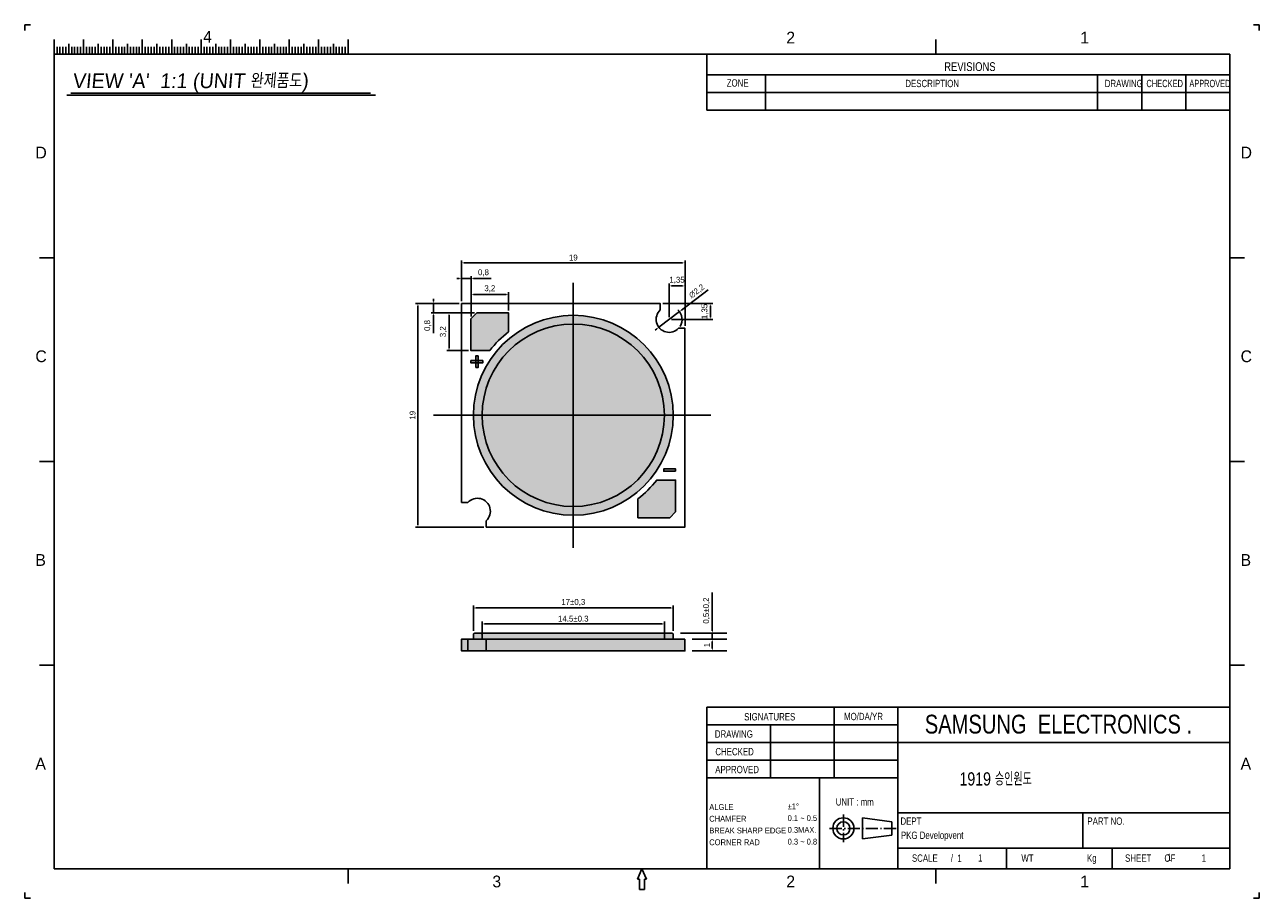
# Model space of a CAD drawing. Extents: x -357 to -252, y -1148 to -1073.
import ezdxf
from ezdxf.lldxf.tags import DXFTag

# ---------------------------------------------------------------- set-up
doc = ezdxf.new("R2010")
doc.units = 0
doc.linetypes.add('_DOTCENTER', pattern=[1.545, 1.03, -0.206, 0.103, -0.206])
doc.layers.get('0').update_dxf_attribs({"linetype": 'CONTINUOUS'})
doc.layers.get('Defpoints').update_dxf_attribs({"linetype": 'CONTINUOUS'})
for name, color, linetype in [('AL', 5, 'CONTINUOUS'), ('DAM', 7, 'CONTINUOUS'), ('Pad', 2, 'CONTINUOUS'), ('PCB', 7, 'CONTINUOUS')]:
    doc.layers.add(name, color=color, linetype=linetype)
doc.styles.get("Standard").update_dxf_attribs({"font": 'fastV', "bigfont": 'KORdansun'})
tags = doc.linetypes.add('CENTER2', pattern=[28.575, 19.05, -3.175, 3.175, -3.175]).pattern_tags.tags
tags[10:11] = [DXFTag(74, 4), DXFTag(75, 0), DXFTag(340, '0'), DXFTag(46, 1.0), DXFTag(50, 0.0), DXFTag(44, 0.0), DXFTag(45, 0.0)]
tags[8:9] = [DXFTag(74, 4), DXFTag(75, 0), DXFTag(340, '0'), DXFTag(46, 1.0), DXFTag(50, 0.0), DXFTag(44, 0.0), DXFTag(45, 0.0)]
tags[6:7] = [DXFTag(74, 4), DXFTag(75, 0), DXFTag(340, '0'), DXFTag(46, 1.0), DXFTag(50, 0.0), DXFTag(44, 0.0), DXFTag(45, 0.0)]
tags[4:5] = [DXFTag(74, 4), DXFTag(75, 0), DXFTag(340, '0'), DXFTag(46, 1.0), DXFTag(50, 0.0), DXFTag(44, 0.0), DXFTag(45, 0.0)]
tags = doc.linetypes.add('DASHED2', pattern=[9.525, 6.35, -3.175]).pattern_tags.tags
tags[6:7] = [DXFTag(74, 4), DXFTag(75, 0), DXFTag(340, '0'), DXFTag(46, 1.0), DXFTag(50, 0.0), DXFTag(44, 0.0), DXFTag(45, 0.0)]
tags[4:5] = [DXFTag(74, 4), DXFTag(75, 0), DXFTag(340, '0'), DXFTag(46, 1.0), DXFTag(50, 0.0), DXFTag(44, 0.0), DXFTag(45, 0.0)]
doc.dimstyles.new('ISO-25', dxfattribs={"dimtxt": 2.5, "dimasz": 2.5, "dimexe": 1.25, "dimexo": 0.625, "dimtad": 1, "dimtxsty": 'Standard', "dimcen": 2.5, "dimadec": 0, "dimazin": 0, "dimtfac": 1, "dimtmove": 0, "dimatfit": 3, "dimfxl": 0, "dimarcsym": 0})

# ---------------------------------------------------------------- blocks, each defined once
blk = doc.blocks.new('*D33')
at = {"lineweight": -2, "transparency": 16777216}
for p, q in [((-320.38, -1097.03), (-324.1, -1097.03)), ((-323.9, -1097.23), (-323.9, -1115.83)), ((-318.28, -1116.03), (-324.1, -1116.03))]:
    blk.add_line(p, q, dxfattribs=at)
at = {"lineweight": 0, "transparency": 16777216}
for points in [[(-323.93, -1097.23), (-323.86, -1097.23), (-323.9, -1097.03)], [(-323.93, -1115.83), (-323.86, -1115.83), (-323.9, -1116.03)]]:
    blk.add_solid(points, dxfattribs=at)
at = {"layer": 'Defpoints', "color": 0, "lineweight": 0, "transparency": 16777216}
for p in [(-320.18, -1097.03), (-323.9, -1116.03), (-318.08, -1116.03)]:
    blk.add_point(p, dxfattribs=at)
at = {"transparency": 16777216, "insert": (-324.35, -1106.53), "char_height": 0.5, "attachment_point": 5, "rotation": 90}
blk.add_mtext('19', dxfattribs=at)
blk = doc.blocks.new('*D34')
at = {"lineweight": -2, "transparency": 16777216}
for p, q in [((-302.53, -1098.18), (-302.53, -1095.34)), ((-302.33, -1095.54), (-301.38, -1095.54)), ((-301.18, -1096.83), (-301.18, -1095.34))]:
    blk.add_line(p, q, dxfattribs=at)
at = {"lineweight": 0, "transparency": 16777216}
for points in [[(-302.33, -1095.5), (-302.33, -1095.57), (-302.53, -1095.54)], [(-301.38, -1095.5), (-301.38, -1095.57), (-301.18, -1095.54)]]:
    blk.add_solid(points, dxfattribs=at)
at = {"layer": 'Defpoints', "color": 0, "lineweight": 0, "transparency": 16777216}
for p in [(-301.18, -1095.54), (-301.18, -1097.03), (-302.53, -1098.38)]:
    blk.add_point(p, dxfattribs=at)
at = {"transparency": 16777216, "insert": (-301.86, -1095.06), "char_height": 0.5, "attachment_point": 5}
blk.add_mtext('1,35', dxfattribs=at)
blk = doc.blocks.new('*D37')
at = {"lineweight": -2, "transparency": 16777216}
for p, q in [((-303.08, -1097.03), (-298.81, -1097.03)), ((-299.01, -1097.23), (-299.01, -1098.18)), ((-302.33, -1098.38), (-298.81, -1098.38))]:
    blk.add_line(p, q, dxfattribs=at)
at = {"lineweight": 0, "transparency": 16777216}
for points in [[(-299.04, -1097.23), (-298.97, -1097.23), (-299.01, -1097.03)], [(-299.04, -1098.18), (-298.97, -1098.18), (-299.01, -1098.38)]]:
    blk.add_solid(points, dxfattribs=at)
at = {"layer": 'Defpoints', "color": 0, "lineweight": 0, "transparency": 16777216}
for p in [(-303.28, -1097.03), (-302.53, -1098.38), (-299.01, -1098.38)]:
    blk.add_point(p, dxfattribs=at)
at = {"transparency": 16777216, "insert": (-299.48, -1097.71), "char_height": 0.5, "attachment_point": 5, "rotation": 90}
blk.add_mtext('1,35', dxfattribs=at)
blk = doc.blocks.new('*D38')
at = {"lineweight": -2, "transparency": 16777216}
for p, q in [((-319.38, -1098.13), (-319.38, -1096.06)), ((-316.18, -1097.63), (-316.18, -1096.06)), ((-319.18, -1096.26), (-316.38, -1096.26))]:
    blk.add_line(p, q, dxfattribs=at)
at = {"lineweight": 0, "transparency": 16777216}
for points in [[(-319.18, -1096.22), (-319.18, -1096.29), (-319.38, -1096.26)], [(-316.38, -1096.22), (-316.38, -1096.29), (-316.18, -1096.26)]]:
    blk.add_solid(points, dxfattribs=at)
at = {"layer": 'Defpoints', "color": 0, "lineweight": 0, "transparency": 16777216}
for p in [(-316.18, -1096.26), (-316.18, -1097.83), (-319.38, -1098.33)]:
    blk.add_point(p, dxfattribs=at)
at = {"transparency": 16777216, "insert": (-317.78, -1095.78), "char_height": 0.5, "attachment_point": 5}
blk.add_mtext('3,2', dxfattribs=at)
blk = doc.blocks.new('*D39')
at = {"lineweight": -2, "transparency": 16777216}
for p, q in [((-319.08, -1097.83), (-321.45, -1097.83)), ((-321.25, -1098.03), (-321.25, -1100.83)), ((-319.58, -1101.03), (-321.45, -1101.03))]:
    blk.add_line(p, q, dxfattribs=at)
at = {"lineweight": 0, "transparency": 16777216}
for points in [[(-321.29, -1098.03), (-321.22, -1098.03), (-321.25, -1097.83)], [(-321.29, -1100.83), (-321.22, -1100.83), (-321.25, -1101.03)]]:
    blk.add_solid(points, dxfattribs=at)
at = {"layer": 'Defpoints', "color": 0, "lineweight": 0, "transparency": 16777216}
for p in [(-318.88, -1097.83), (-321.25, -1101.03), (-319.38, -1101.03)]:
    blk.add_point(p, dxfattribs=at)
at = {"transparency": 16777216, "insert": (-321.73, -1099.43), "char_height": 0.5, "attachment_point": 5, "rotation": 90}
blk.add_mtext('3,2', dxfattribs=at)
blk = doc.blocks.new('*D40')
at = {"lineweight": -2, "transparency": 16777216}
for p, q in [((-320.38, -1094.9), (-320.58, -1094.9)), ((-320.18, -1096.83), (-320.18, -1094.7)), ((-320.18, -1094.9), (-319.38, -1094.9)), ((-319.38, -1097.63), (-319.38, -1094.7)), ((-319.18, -1094.9), (-317.66, -1094.9))]:
    blk.add_line(p, q, dxfattribs=at)
at = {"lineweight": 0, "transparency": 16777216}
for points in [[(-320.38, -1094.86), (-320.38, -1094.93), (-320.18, -1094.9)], [(-319.18, -1094.86), (-319.18, -1094.93), (-319.38, -1094.9)]]:
    blk.add_solid(points, dxfattribs=at)
at = {"layer": 'Defpoints', "color": 0, "lineweight": 0, "transparency": 16777216}
for p in [(-320.18, -1094.9), (-320.18, -1097.03), (-319.38, -1097.83)]:
    blk.add_point(p, dxfattribs=at)
at = {"transparency": 16777216, "insert": (-318.32, -1094.42), "char_height": 0.5, "attachment_point": 5}
blk.add_mtext('0,8', dxfattribs=at)
blk = doc.blocks.new('*D41')
at = {"lineweight": -2, "transparency": 16777216}
for p, q in [((-320.38, -1097.03), (-322.78, -1097.03)), ((-322.58, -1096.83), (-322.58, -1096.63)), ((-322.58, -1097.03), (-322.58, -1097.83)), ((-319.58, -1097.83), (-322.78, -1097.83)), ((-322.58, -1098.03), (-322.58, -1099.56))]:
    blk.add_line(p, q, dxfattribs=at)
at = {"lineweight": 0, "transparency": 16777216}
for points in [[(-322.62, -1096.83), (-322.55, -1096.83), (-322.58, -1097.03)], [(-322.62, -1098.03), (-322.55, -1098.03), (-322.58, -1097.83)]]:
    blk.add_solid(points, dxfattribs=at)
at = {"layer": 'Defpoints', "color": 0, "lineweight": 0, "transparency": 16777216}
for p in [(-322.58, -1097.03), (-320.18, -1097.03), (-319.38, -1097.83)]:
    blk.add_point(p, dxfattribs=at)
at = {"transparency": 16777216, "insert": (-323.06, -1098.9), "char_height": 0.5, "attachment_point": 5, "rotation": 90}
blk.add_mtext('0,8', dxfattribs=at)
blk = doc.blocks.new('*D42')
at = {"lineweight": -2, "transparency": 16777216}
for p, q in [((-299.21, -1095.88), (-301.49, -1097.6)), ((-303.41, -1099.05), (-301.65, -1097.72)), ((-303.57, -1099.17), (-303.73, -1099.29))]:
    blk.add_line(p, q, dxfattribs=at)
blk.add_arc((-302.53, -1098.38), 1.1, 327.4315, 47.4505, dxfattribs=at)
at = {"lineweight": 0, "transparency": 16777216}
for points in [[(-301.51, -1097.57), (-301.47, -1097.63), (-301.65, -1097.72)], [(-303.59, -1099.14), (-303.55, -1099.19), (-303.41, -1099.05)]]:
    blk.add_solid(points, dxfattribs=at)
at = {"layer": 'Defpoints', "color": 0, "lineweight": 0, "transparency": 16777216}
for p in [(-301.65, -1097.72), (-303.41, -1099.05)]:
    blk.add_point(p, dxfattribs=at)
at = {"transparency": 16777216, "insert": (-300.17, -1096.01), "char_height": 0.5, "attachment_point": 5, "rotation": 37.0331}
blk.add_mtext('∅2,2', dxfattribs=at)
blk = doc.blocks.new('*D45')
at = {"layer": 'DAM', "lineweight": -2, "transparency": 16777216}
for p, q in [((-298.86, -1124.86), (-298.86, -1121.6)), ((-301.56, -1125.06), (-297.61, -1125.06)), ((-300.56, -1125.56), (-297.61, -1125.56)), ((-298.86, -1125.56), (-298.86, -1125.06)), ((-298.86, -1125.76), (-298.86, -1125.96))]:
    blk.add_line(p, q, dxfattribs=at)
at = {"layer": 'DAM', "lineweight": 0, "transparency": 16777216}
for points in [[(-298.9, -1124.86), (-298.83, -1124.86), (-298.86, -1125.06)], [(-298.9, -1125.76), (-298.83, -1125.76), (-298.86, -1125.56)]]:
    blk.add_solid(points, dxfattribs=at)
at = {"layer": 'Defpoints', "color": 0, "lineweight": 0, "transparency": 16777216}
for p in [(-302.18, -1125.06), (-301.18, -1125.56), (-298.86, -1125.06)]:
    blk.add_point(p, dxfattribs=at)
at = {"layer": 'DAM', "transparency": 16777216, "insert": (-299.34, -1123.13), "char_height": 0.5, "attachment_point": 5, "rotation": 90}
blk.add_mtext('0,5±0,2', dxfattribs=at)
blk = doc.blocks.new('*D46')
at = {"layer": 'DAM', "lineweight": -2, "transparency": 16777216}
for p, q in [((-300.56, -1125.56), (-297.61, -1125.56)), ((-300.56, -1126.56), (-297.61, -1126.56)), ((-298.86, -1125.76), (-298.86, -1126.36))]:
    blk.add_line(p, q, dxfattribs=at)
at = {"layer": 'DAM', "lineweight": 0, "transparency": 16777216}
for points in [[(-298.9, -1125.76), (-298.83, -1125.76), (-298.86, -1125.56)], [(-298.9, -1126.36), (-298.83, -1126.36), (-298.86, -1126.56)]]:
    blk.add_solid(points, dxfattribs=at)
at = {"layer": 'Defpoints', "color": 0, "lineweight": 0, "transparency": 16777216}
for p in [(-301.18, -1125.56), (-301.18, -1126.56), (-298.86, -1126.56)]:
    blk.add_point(p, dxfattribs=at)
at = {"layer": 'DAM', "transparency": 16777216, "insert": (-299.31, -1126.06), "char_height": 0.5, "attachment_point": 5, "rotation": 90}
blk.add_mtext('1', dxfattribs=at)
blk = doc.blocks.new('*D48')
at = {"layer": 'DAM', "lineweight": -2, "transparency": 16777216}
for p, q in [((-319.18, -1124.86), (-319.18, -1122.71)), ((-318.98, -1122.91), (-302.38, -1122.91)), ((-302.18, -1124.86), (-302.18, -1122.71))]:
    blk.add_line(p, q, dxfattribs=at)
at = {"layer": 'DAM', "lineweight": 0, "transparency": 16777216}
for points in [[(-318.98, -1122.88), (-318.98, -1122.95), (-319.18, -1122.91)], [(-302.38, -1122.88), (-302.38, -1122.95), (-302.18, -1122.91)]]:
    blk.add_solid(points, dxfattribs=at)
at = {"layer": 'Defpoints', "color": 0, "lineweight": 0, "transparency": 16777216}
for p in [(-302.18, -1122.91), (-319.18, -1125.06), (-302.18, -1125.06)]:
    blk.add_point(p, dxfattribs=at)
at = {"layer": 'DAM', "transparency": 16777216, "insert": (-310.68, -1122.44), "char_height": 0.5, "attachment_point": 5}
blk.add_mtext('17±0,3', dxfattribs=at)
blk = doc.blocks.new('*D50')
at = {"layer": 'DAM', "lineweight": -2, "transparency": 16777216}
for p, q in [((-318.43, -1124.96), (-318.43, -1124.07)), ((-318.23, -1124.27), (-303.13, -1124.27)), ((-302.93, -1124.96), (-302.93, -1124.07))]:
    blk.add_line(p, q, dxfattribs=at)
at = {"layer": 'DAM', "lineweight": 0, "transparency": 16777216}
for points in [[(-318.23, -1124.23), (-318.23, -1124.3), (-318.43, -1124.27)], [(-303.13, -1124.23), (-303.13, -1124.3), (-302.93, -1124.27)]]:
    blk.add_solid(points, dxfattribs=at)
at = {"layer": 'Defpoints', "color": 0, "lineweight": 0, "transparency": 16777216}
for p in [(-302.93, -1124.27), (-318.43, -1125.16), (-302.93, -1125.16)]:
    blk.add_point(p, dxfattribs=at)
at = {"layer": 'DAM', "transparency": 16777216, "insert": (-310.68, -1123.82), "char_height": 0.5, "attachment_point": 5}
blk.add_mtext('14.5±0.3\\P', dxfattribs=at)
blk = doc.blocks.new('*D51')
at = {"lineweight": -2, "transparency": 16777216}
for p, q in [((-320.18, -1096.83), (-320.18, -1093.38)), ((-319.98, -1093.58), (-301.38, -1093.58)), ((-301.18, -1098.93), (-301.18, -1093.38))]:
    blk.add_line(p, q, dxfattribs=at)
at = {"lineweight": 0, "transparency": 16777216}
for points in [[(-319.98, -1093.55), (-319.98, -1093.61), (-320.18, -1093.58)], [(-301.38, -1093.55), (-301.38, -1093.61), (-301.18, -1093.58)]]:
    blk.add_solid(points, dxfattribs=at)
at = {"layer": 'Defpoints', "color": 0, "lineweight": 0, "transparency": 16777216}
for p in [(-301.18, -1093.58), (-320.18, -1097.03), (-301.18, -1099.13)]:
    blk.add_point(p, dxfattribs=at)
at = {"transparency": 16777216, "insert": (-310.68, -1093.13), "char_height": 0.5, "attachment_point": 5}
blk.add_mtext('19', dxfattribs=at)

msp = doc.modelspace()

# ---------------------------------------------------------------- hatches: boundary and pattern name
at = {"layer": 'DAM'}
h = msp.add_hatch(color=256, dxfattribs=at)
h.set_gradient(color1=(235, 225, 29), color2=(242, 235, 106), rotation=90, one_color=1, tint=0.67, name='CYLINDER')
h.paths.add_polyline_path([(-305.182, -1115.234), (-305.182, -1113.634, 0.0632382), (-303.582, -1112.034), (-301.982, -1112.034), (-301.982, -1114.734), (-302.482, -1115.234)])
h.paths.add_polyline_path([(-319.382, -1098.334), (-319.382, -1101.034), (-317.782, -1101.034, -0.0632382), (-316.182, -1099.434), (-316.182, -1097.834), (-318.882, -1097.834)])
h.paths.add_polyline_path([(-302.982, -1111.286), (-302.982, -1111.086), (-301.982, -1111.086), (-301.982, -1111.286)])
h.paths.add_polyline_path([(-318.782, -1101.882), (-318.782, -1101.482), (-318.982, -1101.482), (-318.982, -1101.882)])
h.paths.add_polyline_path([(-319.382, -1101.882), (-319.382, -1102.082), (-318.982, -1102.082), (-318.982, -1101.882)])
h.paths.add_polyline_path([(-318.982, -1102.482), (-318.782, -1102.482), (-318.782, -1102.082), (-318.982, -1102.082)])
h.paths.add_polyline_path([(-318.782, -1102.082), (-318.382, -1102.082), (-318.382, -1101.882), (-318.782, -1101.882)])
h.paths.add_polyline_path([(-318.982, -1102.082), (-318.782, -1102.082), (-318.782, -1101.882), (-318.982, -1101.882)])
h = msp.add_hatch(color=256, dxfattribs=at)
h.set_gradient(color1=(194, 208, 213), color2=(248, 249, 250), rotation=90, one_color=1, tint=0.94, name='CYLINDER')
h.paths.add_polyline_path([(-319.182, -1106.534), (-318.432, -1106.534, 0.4142136), (-310.682, -1114.284), (-310.682, -1115.034, -0.4142136)])
h.paths.add_polyline_path([(-310.682, -1114.284, 0.4142136), (-302.932, -1106.534), (-302.182, -1106.534, -0.4142136), (-310.682, -1115.034)])
h.paths.add_polyline_path([(-310.682, -1098.784), (-310.682, -1098.034, -0.4142136), (-302.182, -1106.534), (-302.932, -1106.534, 0.4142136)])
h.paths.add_polyline_path([(-319.182, -1106.534, -0.4142136), (-310.682, -1098.034), (-310.682, -1098.784, 0.4142136), (-318.432, -1106.534)])
h.paths.add_polyline_path([(-302.182, -1125.559), (-302.182, -1125.159, 0.4142136), (-302.282, -1125.059), (-302.832, -1125.059, 0.4142136), (-302.932, -1125.159), (-302.932, -1125.559)])
h.paths.add_polyline_path([(-318.432, -1125.559), (-318.432, -1125.159, 0.4142136), (-318.532, -1125.059), (-319.082, -1125.059, 0.4142136), (-319.182, -1125.159), (-319.182, -1125.559)])
h = msp.add_hatch(color=256, dxfattribs=at)
h.set_gradient(color1=(233, 244, 87), color2=(252, 254, 235), one_color=1, tint=0.94, name='SPHERICAL')
h.paths.add_polyline_path([(-318.432, -1106.534, -0.4142136), (-310.682, -1098.784), (-310.682, -1106.534)])
h.paths.add_polyline_path([(-310.682, -1106.534), (-302.932, -1106.534, -0.4142136), (-310.682, -1114.284)])
h.paths.add_polyline_path([(-310.682, -1098.784, -0.4142136), (-302.932, -1106.534), (-310.682, -1106.534)])
h.paths.add_polyline_path([(-318.432, -1106.534), (-310.682, -1106.534), (-310.682, -1114.284, -0.4142136)])
h = msp.add_hatch(color=256, dxfattribs=at)
h.set_gradient(color1=(140, 166, 175), color2=(179, 196, 202), rotation=90, one_color=1, tint=0.67, name='CYLINDER')
h.paths.add_polyline_path([(-318.082, -1126.559), (-301.182, -1126.559), (-301.182, -1125.559), (-302.182, -1125.559), (-302.932, -1125.559), (-318.082, -1125.559)])
h.paths.add_polyline_path([(-320.182, -1126.559), (-320.182, -1125.559), (-319.637, -1125.559), (-319.637, -1126.559)])
h = msp.add_hatch(color=256, dxfattribs=at)
h.set_gradient(color1=(193, 212, 214), color2=(251, 252, 253), one_color=1, tint=0.97, name='CYLINDER')
h.paths.add_polyline_path([(-319.637, -1126.559), (-318.082, -1126.559), (-318.082, -1125.559), (-318.432, -1125.559), (-319.182, -1125.559), (-319.637, -1125.559)])
h = msp.add_hatch(color=256, dxfattribs=at)
h.set_gradient(color1=(233, 244, 87), color2=(252, 254, 235), rotation=90, one_color=1, tint=0.94, name='CYLINDER')
h.paths.add_polyline_path([(-318.082, -1125.559), (-302.932, -1125.559), (-302.932, -1125.159, -0.4142136), (-302.832, -1125.059), (-318.532, -1125.059, -0.4142136), (-318.432, -1125.159), (-318.432, -1125.559)])

# ---------------------------------------------------------------- linework, layer by layer
at = {"color": 7, "linetype": 'Continuous'}
for p, q in [((-357.338, -1073.335), (-356.838, -1073.335)), ((-357.338, -1073.835), (-357.338, -1073.335)), ((-252.838, -1073.335), (-252.338, -1073.335)), ((-252.338, -1073.835), (-252.338, -1073.335)), ((-354.838, -1075.835), (-354.838, -1074.585)), ((-353.588, -1075.835), (-353.588, -1074.96)), ((-352.338, -1075.835), (-352.338, -1074.585)), ((-351.088, -1075.835), (-351.088, -1074.96)), ((-349.838, -1075.835), (-349.838, -1074.585)), ((-348.588, -1075.835), (-348.588, -1074.96)), ((-347.338, -1075.835), (-347.338, -1074.585)), ((-346.088, -1075.835), (-346.088, -1074.96)), ((-344.838, -1075.835), (-344.838, -1074.585)), ((-343.588, -1075.835), (-343.588, -1074.96)), ((-342.338, -1075.835), (-342.338, -1074.585)), ((-341.088, -1075.835), (-341.088, -1074.96)), ((-339.838, -1075.835), (-339.838, -1074.585)), ((-338.588, -1075.835), (-338.588, -1074.96)), ((-337.338, -1075.835), (-337.338, -1074.585)), ((-336.088, -1075.835), (-336.088, -1074.96)), ((-334.838, -1075.835), (-334.838, -1074.585)), ((-333.588, -1075.835), (-333.588, -1074.96)), ((-332.338, -1075.835), (-332.338, -1074.585)), ((-331.088, -1075.835), (-331.088, -1074.96)), ((-329.838, -1075.835), (-329.838, -1074.585)), ((-329.838, -1074.585), (-329.838, -1075.835)), ((-279.838, -1074.585), (-279.838, -1075.835)), ((-354.588, -1075.835), (-354.588, -1075.21)), ((-354.338, -1075.835), (-354.338, -1075.21)), ((-354.088, -1075.835), (-354.088, -1075.21)), ((-353.838, -1075.835), (-353.838, -1075.21)), ((-353.338, -1075.835), (-353.338, -1075.21)), ((-353.088, -1075.835), (-353.088, -1075.21)), ((-352.838, -1075.835), (-352.838, -1075.21)), ((-352.588, -1075.835), (-352.588, -1075.21)), ((-352.088, -1075.835), (-352.088, -1075.21)), ((-351.838, -1075.835), (-351.838, -1075.21)), ((-351.588, -1075.835), (-351.588, -1075.21)), ((-351.338, -1075.835), (-351.338, -1075.21)), ((-351.088, -1075.835), (-351.088, -1075.21)), ((-350.838, -1075.835), (-350.838, -1075.21)), ((-350.588, -1075.835), (-350.588, -1075.21)), ((-350.338, -1075.835), (-350.338, -1075.21)), ((-350.088, -1075.835), (-350.088, -1075.21)), ((-349.588, -1075.835), (-349.588, -1075.21)), ((-349.338, -1075.835), (-349.338, -1075.21)), ((-349.088, -1075.835), (-349.088, -1075.21)), ((-348.838, -1075.835), (-348.838, -1075.21)), ((-348.588, -1075.835), (-348.588, -1075.21)), ((-348.338, -1075.835), (-348.338, -1075.21)), ((-348.088, -1075.835), (-348.088, -1075.21)), ((-347.838, -1075.835), (-347.838, -1075.21)), ((-347.588, -1075.835), (-347.588, -1075.21)), ((-347.088, -1075.835), (-347.088, -1075.21)), ((-346.838, -1075.835), (-346.838, -1075.21)), ((-346.588, -1075.835), (-346.588, -1075.21)), ((-346.338, -1075.835), (-346.338, -1075.21)), ((-346.088, -1075.835), (-346.088, -1075.21)), ((-345.838, -1075.835), (-345.838, -1075.21)), ((-345.588, -1075.835), (-345.588, -1075.21)), ((-345.338, -1075.835), (-345.338, -1075.21)), ((-345.088, -1075.835), (-345.088, -1075.21)), ((-344.588, -1075.835), (-344.588, -1075.21)), ((-344.338, -1075.835), (-344.338, -1075.21)), ((-344.088, -1075.835), (-344.088, -1075.21)), ((-343.838, -1075.835), (-343.838, -1075.21)), ((-343.588, -1075.835), (-343.588, -1075.21)), ((-343.338, -1075.835), (-343.338, -1075.21)), ((-343.088, -1075.835), (-343.088, -1075.21)), ((-342.838, -1075.835), (-342.838, -1075.21)), ((-342.588, -1075.835), (-342.588, -1075.21)), ((-342.088, -1075.835), (-342.088, -1075.21)), ((-341.838, -1075.835), (-341.838, -1075.21)), ((-341.588, -1075.835), (-341.588, -1075.21)), ((-341.338, -1075.835), (-341.338, -1075.21)), ((-341.088, -1075.835), (-341.088, -1075.21)), ((-340.838, -1075.835), (-340.838, -1075.21)), ((-340.588, -1075.835), (-340.588, -1075.21)), ((-340.338, -1075.835), (-340.338, -1075.21)), ((-340.088, -1075.835), (-340.088, -1075.21)), ((-339.588, -1075.835), (-339.588, -1075.21)), ((-339.338, -1075.835), (-339.338, -1075.21)), ((-339.088, -1075.835), (-339.088, -1075.21)), ((-338.838, -1075.835), (-338.838, -1075.21)), ((-338.588, -1075.835), (-338.588, -1075.21)), ((-338.338, -1075.835), (-338.338, -1075.21)), ((-338.088, -1075.835), (-338.088, -1075.21)), ((-337.838, -1075.835), (-337.838, -1075.21)), ((-337.588, -1075.835), (-337.588, -1075.21)), ((-337.088, -1075.835), (-337.088, -1075.21)), ((-336.838, -1075.835), (-336.838, -1075.21)), ((-336.588, -1075.835), (-336.588, -1075.21)), ((-336.338, -1075.835), (-336.338, -1075.21)), ((-336.088, -1075.835), (-336.088, -1075.21)), ((-335.838, -1075.835), (-335.838, -1075.21)), ((-335.588, -1075.835), (-335.588, -1075.21)), ((-335.338, -1075.835), (-335.338, -1075.21)), ((-335.088, -1075.835), (-335.088, -1075.21)), ((-334.588, -1075.835), (-334.588, -1075.21)), ((-334.338, -1075.835), (-334.338, -1075.21)), ((-334.088, -1075.835), (-334.088, -1075.21)), ((-333.838, -1075.835), (-333.838, -1075.21)), ((-333.588, -1075.835), (-333.588, -1075.21)), ((-333.338, -1075.835), (-333.338, -1075.21)), ((-333.088, -1075.835), (-333.088, -1075.21)), ((-332.838, -1075.835), (-332.838, -1075.21)), ((-332.588, -1075.835), (-332.588, -1075.21)), ((-332.088, -1075.835), (-332.088, -1075.21)), ((-331.838, -1075.835), (-331.838, -1075.21)), ((-331.588, -1075.835), (-331.588, -1075.21)), ((-331.338, -1075.835), (-331.338, -1075.21)), ((-331.088, -1075.835), (-331.088, -1075.21)), ((-330.838, -1075.835), (-330.838, -1075.21)), ((-330.588, -1075.835), (-330.588, -1075.21)), ((-330.338, -1075.835), (-330.338, -1075.21)), ((-330.088, -1075.835), (-330.088, -1075.21)), ((-299.338, -1077.585), (-254.838, -1077.585)), ((-294.338, -1079.085), (-294.338, -1077.585)), ((-266.088, -1080.585), (-266.088, -1077.585)), ((-262.338, -1080.585), (-262.338, -1077.585)), ((-258.588, -1080.585), (-258.588, -1077.585)), ((-299.338, -1079.085), (-254.838, -1079.085)), ((-294.338, -1080.585), (-294.338, -1079.085)), ((-299.338, -1080.585), (-254.838, -1080.585)), ((-356.088, -1093.147), (-354.838, -1093.147)), ((-254.838, -1093.147), (-253.588, -1093.147)), ((-356.088, -1110.46), (-354.838, -1110.46)), ((-254.838, -1110.46), (-253.588, -1110.46)), ((-356.088, -1127.772), (-354.838, -1127.772)), ((-254.838, -1127.772), (-253.588, -1127.772)), ((-288.504, -1137.335), (-288.504, -1131.335)), ((-299.338, -1132.835), (-283.088, -1132.835)), ((-293.921, -1137.335), (-293.921, -1132.835)), ((-299.338, -1134.335), (-283.088, -1134.335)), ((-299.338, -1135.835), (-283.088, -1135.835)), ((-299.338, -1137.335), (-283.088, -1137.335)), ((-289.729, -1145.085), (-289.729, -1137.335)), ((-286.084, -1140.743), (-286.084, -1142.543)), ((-286.084, -1140.743), (-283.589, -1141.081)), ((-283.589, -1141.081), (-283.589, -1142.206)), ((-267.338, -1143.335), (-267.338, -1140.335)), ((-286.084, -1142.543), (-283.589, -1142.206)), ((-283.088, -1143.335), (-254.838, -1143.335)), ((-273.838, -1145.085), (-273.838, -1143.335)), ((-264.838, -1145.085), (-264.838, -1143.335)), ((-329.838, -1146.335), (-329.838, -1145.085)), ((-305.225, -1145.96), (-304.838, -1145.085)), ((-304.838, -1145.085), (-304.45, -1145.96)), ((-279.838, -1146.335), (-279.838, -1145.085)), ((-305.225, -1145.96), (-305.05, -1145.96)), ((-305.05, -1146.835), (-305.05, -1145.96)), ((-304.625, -1146.835), (-304.625, -1145.96)), ((-304.625, -1145.96), (-304.45, -1145.96)), ((-357.338, -1147.585), (-357.338, -1147.085)), ((-357.338, -1147.585), (-356.838, -1147.585)), ((-305.05, -1146.835), (-304.625, -1146.835)), ((-252.838, -1147.585), (-252.338, -1147.585)), ((-252.338, -1147.585), (-252.338, -1147.085))]:
    msp.add_line(p, q, dxfattribs=at)
at = {"color": 3, "linetype": 'Continuous'}
for p, q in [((-354.838, -1145.085), (-354.838, -1075.835)), ((-354.838, -1075.835), (-254.838, -1075.835)), ((-299.338, -1079.085), (-299.338, -1075.835)), ((-254.838, -1145.085), (-254.838, -1075.835)), ((-299.338, -1080.585), (-299.338, -1079.085)), ((-299.338, -1131.335), (-254.838, -1131.335)), ((-299.338, -1145.085), (-299.338, -1131.335)), ((-283.088, -1145.085), (-283.088, -1131.335)), ((-283.088, -1134.335), (-254.838, -1134.335)), ((-299.338, -1137.335), (-283.088, -1137.335)), ((-283.088, -1140.335), (-254.838, -1140.335)), ((-354.838, -1145.085), (-254.838, -1145.085))]:
    msp.add_line(p, q, dxfattribs=at)
for p, q in [((-353.75, -1079.321), (-327.514, -1079.321)), ((-353.419, -1079.148), (-327.921, -1079.148))]:
    msp.add_line(p, q)
at = {"linetype": 'CENTER2', "ltscale": 0.1}
for p, q in [((-310.682, -1095.283), (-310.682, -1117.785)), ((-322.572, -1106.534), (-298.985, -1106.534))]:
    msp.add_line(p, q, dxfattribs=at)
at = {"color": 7, "linetype": '_DOTCENTER'}
for p, q in [((-287.713, -1140.474), (-287.713, -1142.813)), ((-288.882, -1141.643), (-286.544, -1141.643)), ((-283.227, -1141.643), (-286.61, -1141.643))]:
    msp.add_line(p, q, dxfattribs=at)
at = {"color": 7, "linetype": 'Continuous'}
for radius in [0.899, 0.562]:
    msp.add_circle((-287.713, -1141.643), radius, dxfattribs=at)
at = {"layer": 'AL'}
msp.add_lwpolyline([(-320.182, -1097.034), (-320.182, -1113.934), (-319.637, -1113.934, -1.0357856), (-318.082, -1115.489), (-318.082, -1116.034), (-301.182, -1116.034), (-301.182, -1099.134), (-301.727, -1099.134, -1.0357856), (-303.282, -1097.579), (-303.282, -1097.034), (-320.182, -1097.034)], format="xyb", dxfattribs=at)
at = {"layer": 'DAM', "linetype": 'DASHED2', "ltscale": 0.03}
for p, q in [((-319.637, -1125.559), (-319.637, -1126.559)), ((-318.082, -1125.559), (-318.082, -1126.559))]:
    msp.add_line(p, q, dxfattribs=at)
at = {"layer": 'DAM'}
msp.add_line((-318.532, -1125.059), (-302.832, -1125.059), dxfattribs=at)
msp.add_lwpolyline([(-301.182, -1125.559), (-301.182, -1126.559), (-320.182, -1126.559), (-320.182, -1125.559)], close=True, dxfattribs=at)
for points in [[(-319.182, -1125.559), (-318.432, -1125.559), (-318.432, -1125.159, 0.4142136), (-318.532, -1125.059), (-319.082, -1125.059, 0.4142136), (-319.182, -1125.159)], [(-302.182, -1125.559), (-302.932, -1125.559), (-302.932, -1125.159, -0.4142136), (-302.832, -1125.059), (-302.282, -1125.059, -0.4142136), (-302.182, -1125.159)]]:
    msp.add_lwpolyline(points, format="xyb", close=True, dxfattribs=at)
for radius in [8.5, 7.75]:
    msp.add_circle((-310.682, -1106.534), radius, dxfattribs=at)
at = {"layer": 'Pad'}
for points in [[(-316.182, -1099.434, 0.0632382), (-317.782, -1101.034), (-319.382, -1101.034), (-319.382, -1098.334), (-318.882, -1097.834), (-316.182, -1097.834), (-316.182, -1099.434)], [(-305.182, -1113.634, 0.0632382), (-303.582, -1112.034), (-301.982, -1112.034), (-301.982, -1114.734), (-302.482, -1115.234), (-305.182, -1115.234), (-305.182, -1113.634)]]:
    msp.add_lwpolyline(points, format="xyb", dxfattribs=at)
for points in [[(-319.382, -1101.882), (-318.382, -1101.882), (-318.382, -1102.082), (-319.382, -1102.082)], [(-318.982, -1102.482), (-318.982, -1101.482), (-318.782, -1101.482), (-318.782, -1102.482)], [(-301.982, -1111.286), (-302.982, -1111.286), (-302.982, -1111.086), (-301.982, -1111.086)]]:
    msp.add_lwpolyline(points, close=True, dxfattribs=at)
at = {"layer": 'PCB'}
for points in [[(-320.182, -1097.034), (-320.182, -1113.934), (-319.637, -1113.934, -1.0357856), (-318.082, -1115.489), (-318.082, -1116.034), (-301.182, -1116.034), (-301.182, -1099.134), (-301.727, -1099.134, -1.0357856), (-303.282, -1097.579), (-303.282, -1097.034), (-320.182, -1097.034)], [(-320.182, -1097.034), (-320.182, -1113.934), (-319.637, -1113.934, -1.0357856), (-318.082, -1115.489), (-318.082, -1116.034), (-301.182, -1116.034), (-301.182, -1099.134), (-301.727, -1099.134, -1.0357856), (-303.282, -1097.579), (-303.282, -1097.034), (-320.182, -1097.034, 0.1989124)]]:
    msp.add_lwpolyline(points, format="xyb", dxfattribs=at)

# ---------------------------------------------------------------- texts
at = {"color": 7, "linetype": 'Continuous'}
for s, p in [('4', (-342.156, -1074.858)), ('2', (-292.564, -1074.931)), ('1', (-267.564, -1074.931)), ('D', (-356.427, -1084.704)), ('D', (-253.927, -1084.704)), ('C', (-356.427, -1102.016)), ('C', (-253.927, -1102.016)), ('B', (-356.427, -1119.329)), ('B', (-253.927, -1119.329)), ('A', (-356.427, -1136.641)), ('A', (-253.927, -1136.641)), ('3', (-317.564, -1146.656)), ('2', (-292.564, -1146.656)), ('1', (-267.564, -1146.656))]:
    msp.add_text(s, height=1, dxfattribs=at).set_placement(p)
for s, height, width, p in [('REVISIONS', 0.75, 0.8, (-279.135, -1077.273)), ('ZONE', 0.625, 0.8, (-297.632, -1078.6)), ('DESCRIPTION', 0.625, 0.8, (-282.444, -1078.642)), ('DRAWING', 0.625, 0.8, (-265.481, -1078.642)), ('CHECKED', 0.625, 0.7, (-261.941, -1078.642)), ('APPROVED', 0.625, 0.6, (-258.283, -1078.642)), ('SIGNATURES', 0.625, 0.8, (-296.147, -1132.468)), ('MO/DA/YR', 0.625, 0.8, (-287.655, -1132.445)), ('SAMSUNG  ELECTRONICS .', 1.6, 0.8, (-280.785, -1133.583)), ('DRAWING', 0.625, 0.8, (-298.642, -1133.934)), ('CHECKED', 0.625, 0.8, (-298.598, -1135.434)), ('APPROVED', 0.625, 0.8, (-298.607, -1136.952)), ('UNIT : mm', 0.625, 0.8, (-288.361, -1139.704)), ('ALGLE', 0.5, 0.8, (-299.117, -1140.075)), ('%%p1%%d   ', 0.5, 0.8, (-292.451, -1140.021)), ('CHAMFER', 0.5, 0.8, (-299.117, -1141.075)), ('0.1 ~ 0.5       ', 0.5, 0.8, (-292.451, -1141.021)), ('DEPT', 0.625, 0.8, (-282.855, -1141.337)), ('PART NO.', 0.625, 0.8, (-266.956, -1141.337)), ('BREAK SHARP EDGE', 0.5, 0.8, (-299.117, -1142.075)), ('0.3MAX.', 0.5, 0.8, (-292.451, -1142.021)), ('PKG Developvent', 0.625, 0.8, (-282.817, -1142.541)), ('CORNER RAD', 0.5, 0.8, (-299.117, -1143.075)), ('0.3 ~ 0.8', 0.5, 0.8, (-292.451, -1143.021)), ('SCALE      /', 0.625, 0.8, (-281.879, -1144.482)), ('1', 0.625, 0.8, (-278.022, -1144.502)), ('1', 0.625, 0.8, (-276.252, -1144.468)), ('WT', 0.625, 0.8, (-272.575, -1144.482)), ('Kg', 0.625, 0.8, (-266.996, -1144.482)), ('SHEET      OF', 0.625, 0.8, (-263.752, -1144.482))]:
    msp.add_text(s, height=height, dxfattribs=dict(at, width=width)).set_placement(p)
at = {"color": 2, "linetype": 'Continuous', "oblique": 5}
msp.add_text("VIEW 'A'  1:1 (UNIT 완제품도)", height=1.25, dxfattribs=at).set_placement((-353.276, -1078.727))
at = {"color": 3, "linetype": 'Continuous', "width": 0.8}
for s, height, p in [('1919 승인원도', 1.125, (-277.836, -1138)), ('1', 0.625, (-260.176, -1144.413)), ('1', 0.625, (-257.235, -1144.47))]:
    msp.add_text(s, height=height, dxfattribs=at).set_placement(p)

# ---------------------------------------------------------------- dimensions: what is measured, and where the dimension line sits
for base, p1, p2, picture, middle in [((-301.182, -1093.58), (-320.182, -1097.034), (-301.182, -1099.134), '*D51', (-310.682, -1093.13)), ((-316.182, -1096.256), (-319.382, -1098.334), (-316.182, -1097.834), '*D38', (-317.782, -1095.781))]:
    dim = msp.add_linear_dim(base=base, p1=p1, p2=p2, dimstyle='ISO-25', override={"dimtxt": 0.5, "dimasz": 0.2, "dimexe": 0.2, "dimexo": 0.2, "dimgap": 0.2, "dimclrd": 256, "dimclre": 256, "dimclrt": 256})
    dim.commit()
    dim.dimension.update_dxf_attribs({"geometry": picture, "text_midpoint": middle})
for base, p1, p2, picture, middle in [((-320.182, -1094.895), (-319.382, -1097.834), (-320.182, -1097.034), '*D40', (-318.32, -1094.895)), ((-301.182, -1095.537), (-302.532, -1098.384), (-301.182, -1097.034), '*D34', (-301.857, -1095.537))]:
    dim = msp.add_linear_dim(base=base, p1=p1, p2=p2, dimstyle='ISO-25', override={"dimtxt": 0.5, "dimasz": 0.2, "dimexe": 0.2, "dimexo": 0.2, "dimgap": 0.2, "dimclrd": 256, "dimclre": 256, "dimclrt": 256})
    dim.commit()
    dim.dimension.update_dxf_attribs({"geometry": picture, "text_midpoint": middle, "dimtype": 160})
dim = msp.add_diameter_dim_2p(p1=(-303.41, -1099.046), p2=(-301.654, -1097.721), dimstyle='ISO-25', override={"dimtxt": 0.5, "dimasz": 0.2, "dimexe": 0.2, "dimexo": 0.2, "dimgap": 0.2, "dimclrd": 256, "dimclre": 256, "dimclrt": 256})
dim.commit()
dim.dimension.update_dxf_attribs({"geometry": '*D42', "text_midpoint": (-299.888, -1096.389), "dimtype": 163})
for base, p1, p2, picture, middle in [((-323.897, -1116.034), (-320.182, -1097.034), (-318.082, -1116.034), '*D33', (-324.347, -1106.534)), ((-321.254, -1101.034), (-318.882, -1097.834), (-319.382, -1101.034), '*D39', (-321.729, -1099.434))]:
    dim = msp.add_linear_dim(base=base, p1=p1, p2=p2, angle=90, dimstyle='ISO-25', override={"dimtxt": 0.5, "dimasz": 0.2, "dimexe": 0.2, "dimexo": 0.2, "dimgap": 0.2, "dimclrd": 256, "dimclre": 256, "dimclrt": 256})
    dim.commit()
    dim.dimension.update_dxf_attribs({"geometry": picture, "text_midpoint": middle})
for base, p1, p2, picture, middle in [((-322.583, -1097.034), (-319.382, -1097.834), (-320.182, -1097.034), '*D41', (-322.583, -1098.896)), ((-299.006, -1098.384), (-303.282, -1097.034), (-302.532, -1098.384), '*D37', (-299.006, -1097.709))]:
    dim = msp.add_linear_dim(base=base, p1=p1, p2=p2, angle=90, dimstyle='ISO-25', override={"dimtxt": 0.5, "dimasz": 0.2, "dimexe": 0.2, "dimexo": 0.2, "dimgap": 0.2, "dimclrd": 256, "dimclre": 256, "dimclrt": 256})
    dim.commit()
    dim.dimension.update_dxf_attribs({"geometry": picture, "text_midpoint": middle, "dimtype": 160})
at = {"layer": 'DAM'}
dim = msp.add_linear_dim(base=(-302.182, -1122.914), p1=(-319.182, -1125.059), p2=(-302.182, -1125.059), dimstyle='ISO-25', override={"dimtxt": 0.5, "dimasz": 0.2, "dimexe": 0.2, "dimexo": 0.2, "dimgap": 0.2, "dimclrd": 256, "dimclre": 256, "dimclrt": 256, "dimtol": 1, "dimtp": 0.3, "dimtm": 0.3}, dxfattribs=at)
dim.commit()
dim.dimension.update_dxf_attribs({"geometry": '*D48', "text_midpoint": (-310.682, -1122.439)})
dim = msp.add_linear_dim(base=(-298.863, -1125.059), p1=(-301.182, -1125.559), p2=(-302.182, -1125.059), angle=270, dimstyle='ISO-25', override={"dimtxt": 0.5, "dimasz": 0.2, "dimgap": 0.2, "dimclrd": 256, "dimclre": 256, "dimclrt": 256, "dimtol": 1, "dimtp": 0.2, "dimtm": 0.2, "dimtdec": 1}, dxfattribs=at)
dim.commit()
dim.dimension.update_dxf_attribs({"geometry": '*D45', "text_midpoint": (-298.863, -1123.126), "dimtype": 160})
dim = msp.add_linear_dim(base=(-302.932, -1124.267), p1=(-318.432, -1125.159), p2=(-302.932, -1125.159), text='14.5±0.3\\P', dimstyle='ISO-25', override={"dimtxt": 0.5, "dimasz": 0.2, "dimexe": 0.2, "dimexo": 0.2, "dimgap": 0.2, "dimclrd": 256, "dimclre": 256, "dimclrt": 256, "dimtol": 1, "dimtp": 0.3, "dimtm": 0.3}, dxfattribs=at)
dim.commit()
dim.dimension.update_dxf_attribs({"geometry": '*D50', "text_midpoint": (-310.682, -1123.817)})
dim = msp.add_linear_dim(base=(-298.863, -1126.559), p1=(-301.182, -1125.559), p2=(-301.182, -1126.559), angle=270, dimstyle='ISO-25', override={"dimtxt": 0.5, "dimasz": 0.2, "dimgap": 0.2, "dimdec": 1, "dimclrd": 256, "dimclre": 256, "dimclrt": 256}, dxfattribs=at)
dim.commit()
dim.dimension.update_dxf_attribs({"geometry": '*D46', "text_midpoint": (-299.313, -1126.059)})

doc.saveas('drawing.dxf')
